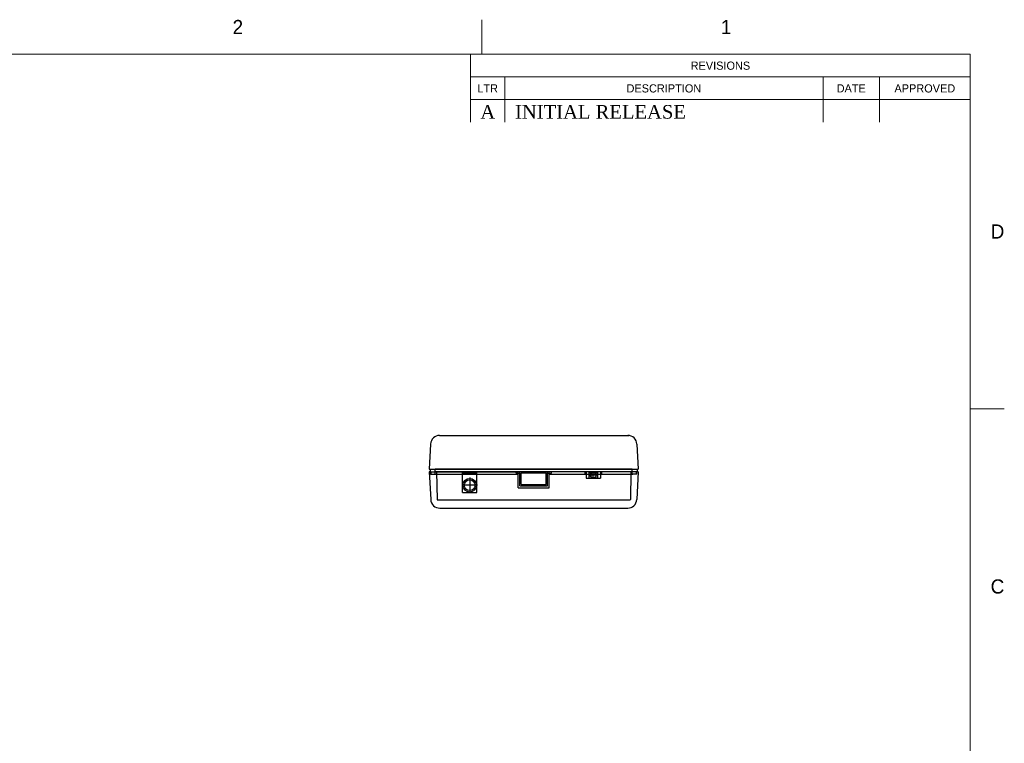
# Model space of a CAD drawing. Header units: millimetres. Extents: x -0.3 to 64.6, y -4.6 to 34.
# Tile 7 of 8: x 27.4 to 38.3, y 26 to 34. Entities that reach past the tile are written whole.
import ezdxf
from ezdxf.enums import TextEntityAlignment as Align

# ---------------------------------------------------------------- set-up
doc = ezdxf.new("R2010")
doc.units = ezdxf.units.MM
doc.header["$MEASUREMENT"] = 0
doc.linetypes.add('PHANTOM2', pattern=[1.25, 0.625, -0.125, 0.125, -0.125, 0.125, -0.125])
doc.layers.add('BORDER', color=1, linetype='Continuous', lineweight=5)
for name, color, linetype in [('Bottom_C10 Case', 213, 'Continuous'), ('Dimension-Text', 4, 'Continuous'), ('HPA665_pcb Outline', 81, 'Continuous'), ('LED', 243, 'Continuous'), ('Switch', 123, 'Continuous'), ('Top C10 Case', 10, 'Continuous'), ('USB', 31, 'Continuous')]:
    doc.layers.add(name, color=color, linetype=linetype)
doc.styles.get("Standard").update_dxf_attribs({"font": 'TIMES.TTF'})
doc.styles.add('TXT', font='txt')

msp = doc.modelspace()

# ---------------------------------------------------------------- linework, layer by layer
at = {"layer": 'BORDER', "linetype": 'Continuous'}
for p, q in [((32.5256, 33.6305), (32.5256, 34.0055)), ((37.9006, 33.6305), (16.4006, 33.6305)), ((32.4006, 33.6305), (32.4006, 33.1305)), ((37.9006, 33.6305), (37.9006, 18.0055)), ((37.9006, 33.3805), (32.4006, 33.3805)), ((32.7756, 33.3805), (32.7756, 33.1305)), ((36.2806, 33.3805), (36.2806, 33.1305)), ((36.9006, 33.3805), (36.9006, 33.1305)), ((32.4006, 33.1305), (32.4006, 32.8805)), ((32.7756, 33.1305), (32.4006, 33.1305)), ((32.7756, 33.1305), (32.7756, 32.8805)), ((36.2806, 33.1305), (32.7756, 33.1305)), ((36.2806, 33.1305), (36.2806, 32.8805)), ((36.9006, 33.1305), (36.2806, 33.1305)), ((36.9006, 33.1305), (36.9006, 32.8805)), ((37.9006, 33.1305), (36.9006, 33.1305)), ((37.9006, 29.7243), (38.2756, 29.7243))]:
    msp.add_line(p, q, dxfattribs=at)
at = {"layer": 'Bottom_C10 Case'}
for p, q in [((32.0596, 29.433), (34.1453, 29.433)), ((31.9598, 29.3382), (31.9453, 29.063)), ((34.2309, 29.3382), (34.2453, 29.063)), ((31.9453, 29.063), (34.2453, 29.063)), ((31.9553, 29.063), (31.9553, 29.033)), ((34.2353, 29.063), (34.2353, 29.033)), ((31.9553, 29.033), (32.9253, 29.033)), ((31.9653, 29.008), (31.9653, 29.033)), ((31.9653, 29.008), (32.0053, 29.008)), ((32.0053, 29.008), (32.9253, 29.008)), ((33.0103, 29.031), (33.0103, 29.035)), ((33.0103, 29.031), (33.1803, 29.031)), ((33.1803, 29.031), (33.1803, 29.035)), ((34.2353, 29.033), (33.2653, 29.033)), ((33.2653, 29.008), (34.1853, 29.008)), ((34.2253, 29.008), (34.1853, 29.008)), ((34.2253, 29.008), (34.2253, 29.033))]:
    msp.add_line(p, q, dxfattribs=at)
at = {"layer": 'Bottom_C10 Case', "linetype": 'PHANTOM2'}
for p, q in [((32.9253, 29.008), (32.9253, 29.035)), ((33.2653, 29.008), (33.2653, 29.035))]:
    msp.add_line(p, q, dxfattribs=at)
at = {"layer": 'Bottom_C10 Case', "linetype": 'Continuous'}
msp.add_line((32.9253, 29.035), (33.2653, 29.035), dxfattribs=at)
at = {"layer": 'Bottom_C10 Case'}
for centre, start, end in [((32.0596, 29.333), 90, 177), ((34.131, 29.333), 3, 90)]:
    msp.add_arc(centre, 0.1, start, end, dxfattribs=at)
at = {"layer": 'Dimension-Text'}
for p, q in [((32.3903, 28.97), (32.3903, 28.8)), ((33.7716, 28.995), (33.7291, 28.995)), ((33.7503, 28.9737), (33.7503, 29.0162)), ((32.4753, 28.885), (32.3053, 28.885))]:
    msp.add_line(p, q, dxfattribs=at)
at = {"layer": 'HPA665_pcb Outline'}
for p, q in [((32.0103, 29.035), (32.0103, 29.066)), ((32.0103, 29.066), (34.1803, 29.066)), ((34.1803, 29.035), (34.1803, 29.066)), ((32.0103, 29.035), (34.1803, 29.035))]:
    msp.add_line(p, q, dxfattribs=at)
at = {"layer": 'LED'}
for p, q in [((32.3118, 28.806), (32.3118, 29.023)), ((32.3118, 29.023), (32.4688, 29.023)), ((32.3118, 29.023), (32.4688, 29.023)), ((32.4688, 28.807), (32.4688, 29.023)), ((32.3118, 28.806), (32.4688, 28.806))]:
    msp.add_line(p, q, dxfattribs=at)
msp.add_circle((32.3903, 28.885), 0.059, dxfattribs=at)
at = {"layer": 'Switch'}
for p, q in [((33.6593, 29.035), (33.6593, 29.011)), ((33.6593, 29.011), (33.6718, 29.011)), ((33.6718, 29.035), (33.6718, 28.964)), ((33.6718, 28.964), (33.8288, 28.964)), ((33.7031, 29.024), (33.7975, 29.024)), ((33.7031, 29.024), (33.7031, 28.964)), ((33.7223, 29.024), (33.7223, 28.964)), ((33.7783, 29.024), (33.7783, 28.964)), ((33.7975, 29.024), (33.7975, 28.964)), ((33.8288, 29.035), (33.8288, 28.964)), ((33.8288, 29.011), (33.8413, 29.011)), ((33.8413, 29.035), (33.8413, 29.011))]:
    msp.add_line(p, q, dxfattribs=at)
at = {"layer": 'Top C10 Case'}
for p, q in [((31.9453, 29.033), (31.9613, 28.7277)), ((31.9603, 29.033), (31.9453, 29.033)), ((31.9603, 29.008), (31.9603, 29.033)), ((31.9603, 29.008), (32.0103, 29.008)), ((32.0103, 29.008), (32.0103, 29.033)), ((32.0253, 29.033), (32.0307, 28.7276)), ((32.9253, 28.855), (32.9253, 29.0332)), ((33.2653, 28.855), (33.2653, 29.033)), ((34.1653, 29.033), (34.16, 28.7276)), ((34.1803, 29.008), (34.1803, 29.033)), ((34.2303, 29.008), (34.1803, 29.008)), ((34.2453, 29.033), (34.2293, 28.7277)), ((34.2453, 29.033), (34.2303, 29.033)), ((34.2303, 29.008), (34.2303, 29.033)), ((32.9253, 28.855), (33.2653, 28.855)), ((32.0354, 28.723), (34.1552, 28.723)), ((32.0612, 28.633), (34.1295, 28.633))]:
    msp.add_line(p, q, dxfattribs=at)
at = {"layer": 'Top C10 Case', "linetype": 'Continuous'}
for p, q in [((32.0103, 29.033), (32.0253, 29.0332)), ((32.0253, 29.0332), (32.9253, 29.0332)), ((34.1803, 29.033), (33.2653, 29.033))]:
    msp.add_line(p, q, dxfattribs=at)
at = {"layer": 'Top C10 Case'}
for centre, radius in [((32.3903, 28.885), 0.075), ((33.7503, 28.995), 0.0312)]:
    msp.add_circle(centre, radius, dxfattribs=at)
for centre, radius, start, end in [((32.0612, 28.733), 0.1, 183, 270), ((32.0354, 28.7277), 0.00477, 180, 270), ((34.1295, 28.733), 0.1, 270, 357), ((34.1552, 28.7277), 0.00477, 270, 0)]:
    msp.add_arc(centre, radius, start, end, dxfattribs=at)
at = {"layer": 'USB'}
for p, q in [((32.9003, 29.019), (32.9003, 29.035)), ((32.9003, 29.035), (33.2903, 29.035)), ((32.9003, 29.019), (32.9433, 29.019)), ((32.9433, 28.8785), (32.9433, 29.035)), ((32.9583, 28.8935), (32.9583, 29.02)), ((32.9583, 29.02), (33.2323, 29.02)), ((33.2323, 28.8935), (33.2323, 29.02)), ((33.2473, 28.8785), (33.2473, 29.035)), ((33.2473, 29.019), (33.2903, 29.019)), ((33.2903, 29.019), (33.2903, 29.035)), ((32.9433, 28.8785), (33.2473, 28.8785)), ((32.9583, 28.8935), (33.2323, 28.8935))]:
    msp.add_line(p, q, dxfattribs=at)

# ---------------------------------------------------------------- texts
at = {"layer": 'BORDER', "style": 'TXT'}
for s, p in [('2', (29.8381, 33.8495)), ('1', (35.2131, 33.8495))]:
    msp.add_text(s, height=0.156, dxfattribs=at).set_placement(p, align=Align.CENTER)
at = {"layer": 'BORDER', "color": 4, "style": 'TXT'}
for s, p in [('REVISIONS', (35.1506, 33.4575)), ('LTR', (32.5881, 33.2075)), ('DESCRIPTION', (34.5281, 33.2075)), ('DATE', (36.5906, 33.2075)), ('APPROVED', (37.4006, 33.2075))]:
    msp.add_text(s, height=0.09, dxfattribs=at).set_placement(p, align=Align.CENTER)
at = {"layer": 'BORDER', "color": 4}
msp.add_text('A', height=0.15, dxfattribs=at).set_placement((32.5896, 32.9944), align=Align.MIDDLE)
msp.add_text('INITIAL RELEASE', height=0.15, dxfattribs=at).set_placement((32.8896, 32.9944), align=Align.MIDDLE_LEFT)
at = {"layer": 'BORDER', "style": 'TXT'}
for s, p in [('D', (38.2756, 31.5996)), ('C', (38.2756, 27.6933))]:
    msp.add_text(s, height=0.156, dxfattribs=at).set_placement(p, align=Align.RIGHT)

doc.saveas('drawing.dxf')
